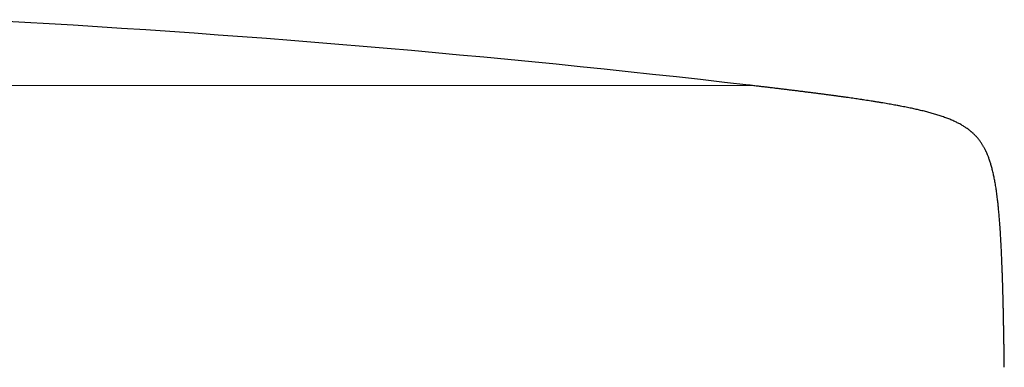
# Model space of a CAD drawing. Header units: millimetres. Extents: x 8 to 482, y 12 to 243.
# Tile 229 of 256: x 274 to 302, y 203 to 213. Entities that reach past the tile are written whole.
import ezdxf

# ---------------------------------------------------------------- set-up
doc = ezdxf.new("R2010")
doc.units = ezdxf.units.MM

msp = doc.modelspace()

# ---------------------------------------------------------------- linework, layer by layer
at = {"color": 7, "linetype": 'Continuous', "lineweight": 30}
msp.add_arc((254.5, -136.53), 350, 83.39236, 86.92939, dxfattribs=at)
at = {"color": 8, "linetype": 'Continuous', "lineweight": 0}
msp.add_open_spline([(294.774, 211.14), (294.79, 211.14), (295.079, 211.139), (294.003, 211.14), (291.461, 211.139), (287.111, 211.14), (281.408, 211.139), (274.518, 211.14), (266.766, 211.14), (258.481, 211.14), (250.023, 211.14), (241.76, 211.14), (234.049, 211.14), (227.226, 211.14), (221.577, 211.139), (217.96, 211.143), (215.865, 211.133), (214.773, 211.127), (214.468, 211.146), (214.325, 211.153), (214.282, 211.15), (214.26, 211.149)], degree=3, knots=[0, 0, 0, 0, 0.003929, 0.070319, 0.136707, 0.203098, 0.269486, 0.335877, 0.402264, 0.468655, 0.535043, 0.601434, 0.667821, 0.734212, 0.800601, 0.866991, 0.90668, 0.937762, 0.96867, 0.983468, 1, 1, 1, 1], dxfattribs=at)
at = {"color": 7, "linetype": 'Continuous', "lineweight": 30}
msp.add_open_spline([(301.9, 203.288), (301.9, 203.316), (301.899, 203.389), (301.898, 203.506), (301.896, 203.637), (301.894, 203.762), (301.892, 203.88), (301.891, 203.992), (301.889, 204.101), (301.887, 204.206), (301.885, 204.317), (301.883, 204.433), (301.881, 204.554), (301.879, 204.67), (301.876, 204.782), (301.874, 204.891), (301.872, 204.995), (301.869, 205.101), (301.866, 205.209), (301.864, 205.318), (301.861, 205.423), (301.858, 205.524), (301.855, 205.621), (301.852, 205.72), (301.849, 205.82), (301.845, 205.922), (301.842, 206.02), (301.838, 206.116), (301.834, 206.211), (301.83, 206.305), (301.826, 206.395), (301.822, 206.481), (301.819, 206.564), (301.814, 206.648), (301.81, 206.734), (301.805, 206.82), (301.8, 206.903), (301.795, 206.987), (301.79, 207.073), (301.784, 207.159), (301.778, 207.241), (301.773, 207.32), (301.767, 207.395), (301.761, 207.472), (301.754, 207.551), (301.747, 207.63), (301.739, 207.706), (301.732, 207.778), (301.725, 207.847), (301.717, 207.913), (301.709, 207.983), (301.7, 208.056), (301.69, 208.133), (301.68, 208.206), (301.669, 208.278), (301.658, 208.35), (301.645, 208.422), (301.633, 208.489), (301.621, 208.552), (301.609, 208.612), (301.596, 208.672), (301.582, 208.734), (301.567, 208.796), (301.552, 208.853), (301.537, 208.907), (301.522, 208.957), (301.506, 209.006), (301.49, 209.055), (301.474, 209.102), (301.457, 209.146), (301.443, 209.183), (301.43, 209.213), (301.419, 209.239), (301.409, 209.263), (301.398, 209.285), (301.388, 209.308), (301.376, 209.332), (301.363, 209.358), (301.348, 209.387), (301.332, 209.416), (301.314, 209.447), (301.295, 209.479), (301.274, 209.513), (301.25, 209.549), (301.224, 209.586), (301.196, 209.622), (301.167, 209.659), (301.137, 209.694), (301.107, 209.727), (301.079, 209.756), (301.053, 209.781), (301.031, 209.802), (301.013, 209.819), (300.997, 209.832), (300.984, 209.844), (300.972, 209.854), (300.954, 209.869), (300.927, 209.891), (300.889, 209.92), (300.85, 209.947), (300.811, 209.974), (300.772, 209.999), (300.729, 210.025), (300.683, 210.051), (300.636, 210.077), (300.589, 210.101), (300.543, 210.123), (300.493, 210.146), (300.439, 210.17), (300.384, 210.193), (300.327, 210.216), (300.267, 210.238), (300.204, 210.261), (300.141, 210.282), (300.079, 210.302), (300.019, 210.321), (299.955, 210.34), (299.891, 210.359), (299.829, 210.376), (299.768, 210.392), (299.704, 210.409), (299.636, 210.426), (299.57, 210.442), (299.506, 210.457), (299.444, 210.471), (299.379, 210.485), (299.311, 210.5), (299.24, 210.515), (299.165, 210.53), (299.085, 210.546), (299.001, 210.562), (298.92, 210.577), (298.841, 210.592), (298.765, 210.606), (298.685, 210.62), (298.602, 210.634), (298.515, 210.649), (298.424, 210.664), (298.328, 210.679), (298.235, 210.694), (298.145, 210.708), (298.059, 210.722), (297.97, 210.735), (297.882, 210.748), (297.798, 210.761), (297.716, 210.773), (297.632, 210.785), (297.544, 210.797), (297.453, 210.81), (297.358, 210.823), (297.26, 210.837), (297.161, 210.85), (297.063, 210.863), (296.964, 210.877), (296.861, 210.89), (296.754, 210.904), (296.643, 210.918), (296.528, 210.933), (296.417, 210.947), (296.311, 210.961), (296.21, 210.973), (296.106, 210.986), (295.998, 211), (295.887, 211.013), (295.773, 211.027), (295.655, 211.041), (295.534, 211.056), (295.412, 211.07), (295.291, 211.085), (295.17, 211.099), (295.046, 211.114), (294.916, 211.129), (294.825, 211.139), (294.778, 211.145), (294.774, 211.145)], degree=3, knots=[0, 0, 0, 0, 0.006293, 0.016676, 0.026689, 0.03635, 0.045153, 0.053675, 0.061928, 0.069924, 0.077676, 0.087227, 0.096418, 0.10527, 0.113802, 0.12203, 0.129971, 0.137638, 0.146256, 0.154542, 0.162513, 0.170189, 0.177584, 0.184713, 0.192794, 0.200547, 0.207991, 0.215144, 0.222561, 0.229678, 0.236511, 0.243079, 0.249395, 0.255473, 0.26235, 0.268935, 0.275246, 0.2813, 0.288191, 0.294764, 0.301037, 0.307032, 0.312766, 0.318256, 0.324654, 0.330733, 0.336518, 0.342029, 0.347284, 0.3523, 0.357094, 0.363346, 0.369236, 0.374795, 0.380048, 0.385935, 0.391459, 0.39665, 0.401537, 0.406144, 0.410493, 0.415687, 0.420531, 0.425056, 0.429291, 0.433259, 0.436981, 0.441078, 0.444887, 0.448429, 0.451727, 0.453936, 0.456035, 0.458029, 0.459948, 0.461676, 0.463686, 0.465969, 0.468514, 0.471, 0.473682, 0.476554, 0.479612, 0.482855, 0.486281, 0.489884, 0.493372, 0.497045, 0.500407, 0.503465, 0.506223, 0.508683, 0.510405, 0.51194, 0.513287, 0.514444, 0.515476, 0.518744, 0.522348, 0.526311, 0.529598, 0.533127, 0.536918, 0.540995, 0.545384, 0.549072, 0.552991, 0.557161, 0.561606, 0.566353, 0.570861, 0.575657, 0.580771, 0.586233, 0.590794, 0.595612, 0.600711, 0.606116, 0.610678, 0.61547, 0.620509, 0.625815, 0.631409, 0.636021, 0.64084, 0.645877, 0.651149, 0.656673, 0.662539, 0.668702, 0.675186, 0.682014, 0.68764, 0.693511, 0.699644, 0.706056, 0.712768, 0.719799, 0.727174, 0.734918, 0.741279, 0.747901, 0.754799, 0.76199, 0.768043, 0.774312, 0.780809, 0.787546, 0.794538, 0.801797, 0.809341, 0.817186, 0.824502, 0.832089, 0.839964, 0.848143, 0.856642, 0.865483, 0.874685, 0.882167, 0.889897, 0.897886, 0.90615, 0.914701, 0.923394, 0.932395, 0.94172, 0.951387, 0.960323, 0.969561, 0.979118, 0.989009, 0.999239, 1, 1, 1, 1], dxfattribs=at)

doc.saveas('drawing.dxf')
